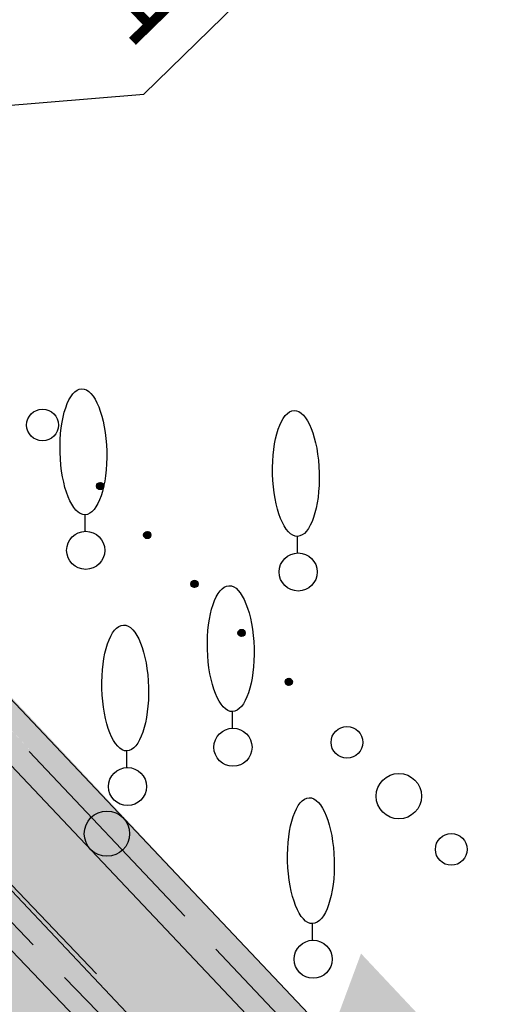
# Model space of a CAD drawing. Header units: millimetres. Extents: x 4385 to 11928, y 17253 to 36963.
# Tile 140 of 256: x 6061.16 to 6066.51, y 18571.87 to 18582.74. Entities that reach past the tile are written whole.
import ezdxf
from ezdxf.enums import TextEntityAlignment as Align

# ---------------------------------------------------------------- set-up
doc = ezdxf.new("R2010")
doc.units = ezdxf.units.MM
for name, color, linetype, lineweight in [('Геоподоснова_34179-21 от 9.08.21$0$Водопровод', 7, 'Continuous', 25), ('Геоподоснова_34179-21 от 9.08.21$0$Граница улицы', 7, 'Continuous', 25), ('Геоподоснова_34179-21 от 9.08.21$0$Кабель Мосэнерго', 7, 'Continuous', 25), ('Геоподоснова_34179-21 от 9.08.21$0$Красные линии', 7, 'Continuous', 25), ('Геоподоснова_34179-21 от 9.08.21$0$Ограды', 7, 'Continuous', 25), ('Геоподоснова_34179-21 от 9.08.21$0$Отдельно стоящее дерево', 7, 'Continuous', 25), ('Геоподоснова_34179-21 от 9.08.21$0$Полоса деревьев', 7, 'Continuous', 25), ('ГП_реконстр_Ботаническая$0$ГП_дороги_УДС', 205, 'Continuous', 5)]:
    doc.layers.add(name, color=color, linetype=linetype, lineweight=lineweight)
doc.layers.add('ГП_реконстр_Ботаническая$0$ГП_озел_проект_УДС', color=7, linetype='Continuous', lineweight=0, true_color=0xbedfd7, transparency=0.5)
doc.layers.add('ГП_реконстр_Ботаническая$0$ГП_тротуары_штриховка_УДС', color=7, linetype='Continuous', lineweight=0, true_color=0xd3c4ab, transparency=0.5)
doc.styles.add('Геоподоснова_34179-21 от 9.08.21$0$Style-RUSSIAN_1251', font='RUSSIAN_1251.shx')

# ---------------------------------------------------------------- blocks, each defined once
blk = doc.blocks.new('Геоподоснова_34179-21 от 9.08.21$0$DEREVO_153')
at = {"layer": 'Геоподоснова_34179-21 от 9.08.21$0$Отдельно стоящее дерево', "color": 7, "linetype": 'Continuous', "lineweight": 25, "flags": 128}
blk.add_lwpolyline([(-0.007, 0.21), (-0.007, 0.393)], dxfattribs=at)
at = {"layer": 'Геоподоснова_34179-21 от 9.08.21$0$Отдельно стоящее дерево', "color": 7, "linetype": 'Continuous', "lineweight": 25}
blk.add_arc((0, 0), 0.21, 0, 359.99999, dxfattribs=at)
blk.add_ellipse((-0.0255, 1.088), major_axis=(-0.0185, 0.695), ratio=0.3698286, dxfattribs=at)
blk = doc.blocks.new('Геоподоснова_34179-21 от 9.08.21$0$msdElementTypeLineString_75')
at = {"layer": 'Геоподоснова_34179-21 от 9.08.21$0$Полоса деревьев', "color": 7, "linetype": 'Continuous', "lineweight": 25}
for p, q in [((132.913, 14.826), (132.948, 14.79)), ((132.914, 14.833), (132.954, 14.791)), ((132.915, 14.839), (132.961, 14.791)), ((132.917, 14.845), (132.966, 14.793)), ((132.917, 14.816), (132.938, 14.794)), ((132.919, 14.85), (132.971, 14.795)), ((132.922, 14.854), (132.976, 14.797)), ((132.925, 14.858), (132.98, 14.8)), ((132.929, 14.861), (132.983, 14.804)), ((132.933, 14.863), (132.986, 14.809)), ((132.938, 14.866), (132.989, 14.813)), ((132.942, 14.868), (132.991, 14.818)), ((132.949, 14.869), (132.992, 14.824)), ((132.955, 14.869), (132.993, 14.83)), ((132.964, 14.867), (132.991, 14.84)), ((132.975, 14.863), (132.981, 14.857)), ((133.433, 14.286), (133.468, 14.25)), ((133.434, 14.292), (133.474, 14.25)), ((133.435, 14.299), (133.481, 14.251)), ((133.437, 14.304), (133.487, 14.252)), ((133.437, 14.275), (133.458, 14.254)), ((133.439, 14.309), (133.491, 14.255)), ((133.442, 14.313), (133.496, 14.257)), ((133.445, 14.317), (133.5, 14.26)), ((133.449, 14.32), (133.503, 14.264)), ((133.453, 14.323), (133.506, 14.268)), ((133.458, 14.326), (133.509, 14.272)), ((133.463, 14.328), (133.511, 14.277)), ((133.469, 14.328), (133.512, 14.284)), ((133.475, 14.329), (133.513, 14.29)), ((133.484, 14.327), (133.511, 14.299)), ((133.495, 14.323), (133.501, 14.316)), ((133.953, 13.745), (133.988, 13.709)), ((133.954, 13.752), (133.994, 13.71)), ((133.955, 13.758), (134.001, 13.711)), ((133.957, 13.764), (134.007, 13.712)), ((133.957, 13.735), (133.978, 13.713)), ((133.959, 13.769), (134.011, 13.715)), ((133.962, 13.773), (134.016, 13.717)), ((133.965, 13.777), (134.02, 13.719)), ((133.969, 13.78), (134.023, 13.724)), ((133.973, 13.782), (134.026, 13.728)), ((133.978, 13.785), (134.029, 13.732)), ((133.983, 13.787), (134.031, 13.737)), ((133.989, 13.788), (134.032, 13.743)), ((133.995, 13.788), (134.033, 13.75)), ((134.004, 13.786), (134.031, 13.759)), ((134.015, 13.782), (134.021, 13.776)), ((134.473, 13.205), (134.508, 13.169)), ((134.474, 13.211), (134.514, 13.17)), ((134.475, 13.218), (134.521, 13.17)), ((134.477, 13.223), (134.527, 13.171)), ((134.477, 13.194), (134.498, 13.173)), ((134.479, 13.228), (134.531, 13.174)), ((134.482, 13.232), (134.536, 13.176)), ((134.485, 13.237), (134.54, 13.179)), ((134.489, 13.239), (134.543, 13.183)), ((134.493, 13.242), (134.546, 13.187)), ((134.498, 13.245), (134.549, 13.191)), ((134.503, 13.247), (134.551, 13.196)), ((134.509, 13.247), (134.552, 13.203)), ((134.515, 13.248), (134.553, 13.209)), ((134.524, 13.246), (134.551, 13.218)), ((134.535, 13.242), (134.541, 13.235)), ((134.993, 12.665), (135.028, 12.628)), ((134.994, 12.671), (135.035, 12.629)), ((134.995, 12.677), (135.041, 12.63)), ((134.997, 12.683), (135.047, 12.631)), ((134.997, 12.654), (135.018, 12.632)), ((134.999, 12.688), (135.051, 12.634)), ((135.002, 12.692), (135.056, 12.636)), ((135.005, 12.696), (135.06, 12.638)), ((135.009, 12.699), (135.063, 12.643)), ((135.013, 12.702), (135.066, 12.647)), ((135.018, 12.704), (135.069, 12.651)), ((135.023, 12.706), (135.071, 12.656)), ((135.029, 12.707), (135.072, 12.662)), ((135.035, 12.708), (135.073, 12.669)), ((135.044, 12.705), (135.071, 12.678)), ((135.055, 12.702), (135.061, 12.695))]:
    blk.add_line(p, q, dxfattribs=at)
for centre, radius in [((132.318, 15.503), 0.175), ((132.953, 14.83), 0.04), ((133.473, 14.289), 0.04), ((133.993, 13.749), 0.04), ((134.513, 13.208), 0.04), ((135.033, 12.668), 0.04), ((135.674, 12.001), 0.175), ((136.247, 11.407), 0.25), ((136.825, 10.819), 0.175)]:
    blk.add_circle(centre, radius, dxfattribs=at)
blk = doc.blocks.new('Геоподоснова_34179-21 от 9.08.21$0$msdElementTypeLineString_76')
at = {"layer": 'Геоподоснова_34179-21 от 9.08.21$0$Ограды', "linetype": 'Continuous', "lineweight": 25}
h = blk.add_hatch(color=7, dxfattribs=at)
edge = h.paths.add_edge_path()
edge.add_arc((77.318, 39.736), 0.25, 0, 360)
at = {"layer": 'Геоподоснова_34179-21 от 9.08.21$0$Ограды', "color": 7, "linetype": 'Continuous', "lineweight": 25}
for p, q in [((76.46, 40.644), (78.176, 38.827)), ((78.52, 38.462), (80.237, 36.645))]:
    blk.add_line(p, q, dxfattribs=at)
at = {"layer": 'Геоподоснова_34179-21 от 9.08.21$0$Ограды', "color": 7, "linetype": 'Continuous', "lineweight": 25, "flags": 128}
for points in [[(0.437, 122.26), (7.625, 114.528), (15.377, 106.218), (24.548, 96.461), (35.848, 84.366), (62.628, 55.659), (89.606, 27.088), (106.525, 8.909), (113.513, 1.862), (114.849, 0.424)], [(0.069, 121.918), (7.257, 114.186), (15.011, 105.875), (24.182, 96.117), (35.481, 84.023), (62.262, 55.316), (89.24, 26.744), (106.163, 8.561), (113.151, 1.514), (114.481, 0.082)]]:
    blk.add_lwpolyline(points, dxfattribs=at)
at = {"layer": 'Геоподоснова_34179-21 от 9.08.21$0$Ограды', "color": 7, "linetype": 'Continuous', "lineweight": 25}
blk.add_circle((77.318, 39.736), 0.25, dxfattribs=at)
blk.add_circle((77.318, 39.736), 0.25, dxfattribs=at)
blk = doc.blocks.new('Геоподоснова_34179-21 от 9.08.21$0$DEREVO_200')
at = {"layer": 'Геоподоснова_34179-21 от 9.08.21$0$Отдельно стоящее дерево', "color": 7, "linetype": 'Continuous', "lineweight": 25, "flags": 128}
blk.add_lwpolyline([(-0.007, 0.21), (-0.007, 0.393)], dxfattribs=at)
at = {"layer": 'Геоподоснова_34179-21 от 9.08.21$0$Отдельно стоящее дерево', "color": 7, "linetype": 'Continuous', "lineweight": 25}
blk.add_arc((0, 0), 0.21, 0, 359.99999, dxfattribs=at)
blk.add_ellipse((-0.0255, 1.088), major_axis=(-0.0185, 0.695), ratio=0.3698286, dxfattribs=at)
blk = doc.blocks.new('Геоподоснова_34179-21 от 9.08.21$0$DEREVO_201')
at = {"layer": 'Геоподоснова_34179-21 от 9.08.21$0$Отдельно стоящее дерево', "color": 7, "linetype": 'Continuous', "lineweight": 25, "flags": 128}
blk.add_lwpolyline([(-0.007, 0.21), (-0.007, 0.393)], dxfattribs=at)
at = {"layer": 'Геоподоснова_34179-21 от 9.08.21$0$Отдельно стоящее дерево', "color": 7, "linetype": 'Continuous', "lineweight": 25}
blk.add_arc((0, 0), 0.21, 0, 359.99999, dxfattribs=at)
blk.add_ellipse((-0.0255, 1.088), major_axis=(-0.0185, 0.695), ratio=0.3698286, dxfattribs=at)
blk = doc.blocks.new('Геоподоснова_34179-21 от 9.08.21$0$DEREVO_202')
at = {"layer": 'Геоподоснова_34179-21 от 9.08.21$0$Отдельно стоящее дерево', "color": 7, "linetype": 'Continuous', "lineweight": 25, "flags": 128}
blk.add_lwpolyline([(-0.007, 0.21), (-0.007, 0.393)], dxfattribs=at)
at = {"layer": 'Геоподоснова_34179-21 от 9.08.21$0$Отдельно стоящее дерево', "color": 7, "linetype": 'Continuous', "lineweight": 25}
blk.add_arc((0, 0), 0.21, 0, 360, dxfattribs=at)
blk.add_ellipse((-0.025, 1.088), major_axis=(-0.019, 0.695), ratio=0.369829, dxfattribs=at)
blk = doc.blocks.new('Геоподоснова_34179-21 от 9.08.21$0$DEREVO_203')
at = {"layer": 'Геоподоснова_34179-21 от 9.08.21$0$Отдельно стоящее дерево', "color": 7, "linetype": 'Continuous', "lineweight": 25, "flags": 128}
blk.add_lwpolyline([(-0.007, 0.21), (-0.007, 0.393)], dxfattribs=at)
at = {"layer": 'Геоподоснова_34179-21 от 9.08.21$0$Отдельно стоящее дерево', "color": 7, "linetype": 'Continuous', "lineweight": 25}
blk.add_arc((0, 0), 0.21, 0, 360, dxfattribs=at)
blk.add_ellipse((-0.025, 1.088), major_axis=(-0.019, 0.695), ratio=0.369829, dxfattribs=at)
blk = doc.blocks.new('Геоподоснова_34179-21 от 9.08.21$0$msdElementTypeLineString_79')
at = {"layer": 'Геоподоснова_34179-21 от 9.08.21$0$Граница улицы', "color": 7, "linetype": 'Continuous', "lineweight": 25}
for p, q in [((146.208, 39.989), (145.722, 40.494)), ((147.041, 39.124), (146.555, 39.629))]:
    blk.add_line(p, q, dxfattribs=at)
blk = doc.blocks.new('Геоподоснова_34179-21 от 9.08.21$0$DIMTXT_116')
at = {"layer": 'Геоподоснова_34179-21 от 9.08.21$0$Водопровод', "color": 7, "linetype": 'Continuous', "lineweight": 25, "flags": 128}
blk.add_lwpolyline([(0, 0), (14.791, 1.226), (20.17, 6.478)], dxfattribs=at)
at = {"layer": 'Геоподоснова_34179-21 от 9.08.21$0$Водопровод', "color": 7, "linetype": 'Continuous', "lineweight": 25, "style": 'Геоподоснова_34179-21 от 9.08.21$0$Style-RUSSIAN_1251', "width": 0.899998}
blk.add_text('161.54в.тр.', height=1, rotation=44.3171, dxfattribs=at).set_placement((13.939, 2.42), align=Align.TOP_LEFT)
blk = doc.blocks.new('Геоподоснова_34179-21 от 9.08.21$0$msdElementTypeLineString_932')
at = {"layer": 'Геоподоснова_34179-21 от 9.08.21$0$Красные линии', "linetype": 'Continuous', "lineweight": 25}
for points in [[(62.496, 41.222), (61.812, 41.951), (61.994, 42.122), (62.679, 41.393)], [(63.181, 40.492), (62.496, 41.222), (62.679, 41.393), (63.363, 40.664)], [(63.865, 39.763), (63.181, 40.492), (63.363, 40.664), (64.047, 39.934)], [(64.549, 39.034), (63.865, 39.763), (64.047, 39.934), (64.731, 39.205)], [(65.233, 38.305), (64.549, 39.034), (64.731, 39.205), (65.416, 38.476)], [(65.538, 38.163), (65.926, 39.211), (66.61, 38.482)]]:
    blk.add_hatch(color=1, dxfattribs=at).paths.add_polyline_path(points)
blk = doc.blocks.new('Геоподоснова_34179-21 от 9.08.21')
at = {"layer": 'Геоподоснова_34179-21 от 9.08.21$0$Кабель Мосэнерго', "color": 10, "linetype": 'Continuous', "lineweight": 25}
for p, q in [((6059.549, 18574.781), (6062.008, 18572.21)), ((6059.329, 18574.288), (6061.777, 18571.728))]:
    blk.add_line(p, q, dxfattribs=at)
at = {"layer": 'Геоподоснова_34179-21 от 9.08.21$0$Водопровод', "color": 7, "linetype": 'Continuous', "lineweight": 25}
blk.add_blockref('Геоподоснова_34179-21 от 9.08.21$0$DIMTXT_116', (6047.74, 18580.693), dxfattribs=at)
at = {"layer": 'Геоподоснова_34179-21 от 9.08.21$0$Граница улицы', "color": 7, "linetype": 'Continuous', "lineweight": 25}
blk.add_blockref('Геоподоснова_34179-21 от 9.08.21$0$msdElementTypeLineString_79', (5915.103, 18532.541), dxfattribs=at)
at = {"layer": 'Геоподоснова_34179-21 от 9.08.21$0$Красные линии', "color": 1, "linetype": 'Continuous', "lineweight": 25}
blk.add_blockref('Геоподоснова_34179-21 от 9.08.21$0$msdElementTypeLineString_932', (5999, 18533.222), dxfattribs=at)
at = {"layer": 'Геоподоснова_34179-21 от 9.08.21$0$Ограды', "color": 7, "linetype": 'Continuous', "lineweight": 25}
blk.add_blockref('Геоподоснова_34179-21 от 9.08.21$0$msdElementTypeLineString_76', (5984.806, 18534.02), dxfattribs=at)
at = {"layer": 'Геоподоснова_34179-21 от 9.08.21$0$Отдельно стоящее дерево', "color": 7, "linetype": 'Continuous', "lineweight": 25}
for name, p in [('Геоподоснова_34179-21 от 9.08.21$0$DEREVO_200', (6061.89, 18576.883)), ('Геоподоснова_34179-21 от 9.08.21$0$DEREVO_153', (6064.233, 18576.644)), ('Геоподоснова_34179-21 от 9.08.21$0$DEREVO_202', (6063.514, 18574.71)), ('Геоподоснова_34179-21 от 9.08.21$0$DEREVO_201', (6062.351, 18574.276)), ('Геоподоснова_34179-21 от 9.08.21$0$DEREVO_203', (6064.398, 18572.37))]:
    blk.add_blockref(name, p, dxfattribs=at)
at = {"layer": 'Геоподоснова_34179-21 от 9.08.21$0$Полоса деревьев', "color": 7, "linetype": 'Continuous', "lineweight": 25}
blk.add_blockref('Геоподоснова_34179-21 от 9.08.21$0$msdElementTypeLineString_75', (5929.096, 18562.763), dxfattribs=at)
blk = doc.blocks.new('ГП_реконстр_Ботаническая')
at = {"layer": 'ГП_реконстр_Ботаническая$0$ГП_озел_проект_УДС'}
h = blk.add_hatch(color=256, dxfattribs=at)
h.dxf.hatch_style = 1
h.paths.add_polyline_path([(6126.373, 18504.815), (6123.308, 18507.966), (6106.577, 18525.164), (6099.811, 18532.119), (6088.724, 18543.823), (6080.158, 18552.896), (6067.465, 18566.343), (6050.706, 18584.162), (6038.282, 18597.366), (6031.186, 18604.9), (6021.528, 18615.232), (6013.972, 18623.368), (6004.487, 18633.543), (5993.432, 18645.389), (5984.524, 18654.969), (5977.249, 18662.755), (5960.313, 18680.863), (5953.385, 18688.261), (5940.207, 18702.323), (5927.42, 18715.914), (5917.073, 18726.98), (5904.071, 18740.829), (5892.782, 18752.846), (5884.563, 18761.599), (5872.495, 18774.448), (5867.27, 18779.99), (5858.359, 18789.441), (5847.609, 18800.81), (5845.44, 18803.148), (5844.691, 18804.099), (5843.942, 18805.05), (5842.611, 18806.938), (5841.596, 18808.377), (5840.738, 18809.757), (5839.026, 18812.55), (5834.75, 18819.293), (5833.84, 18820.728), (5833.002, 18822.05), (5834.308, 18822.792), (5835.027, 18821.658), (5835.666, 18820.65), (5840.803, 18812.485), (5842.44, 18809.848), (5843.866, 18807.761), (5845.555, 18804.868), (5848.557, 18801.642), (5859.189, 18790.236), (5866.728, 18782.225), (5873.598, 18774.935), (5888.178, 18759.464), (5901.685, 18745.123), (5909.243, 18737.13), (5927.385, 18717.814), (5942.716, 18701.346), (5954.986, 18688.176), (5971.094, 18671.065), (5984.997, 18656.339), (5993.01, 18647.748), (6000.659, 18639.517), (6012.632, 18626.527), (6021.195, 18617.332), (6030.393, 18607.459), (6038.5, 18598.765), (6048.716, 18587.935), (6063.712, 18572.107), (6079.795, 18555.08), (6094.739, 18539.244), (6100.716, 18532.91), (6107.61, 18525.586), (6127.252, 18505.538)])
at = {"layer": 'ГП_реконстр_Ботаническая$0$ГП_тротуары_штриховка_УДС'}
h = blk.add_hatch(color=256, dxfattribs=at)
h.dxf.hatch_style = 1
h.paths.add_polyline_path([(6058.592, 18572.565), (6062.27, 18568.657), (6071.385, 18558.984), (6077.289, 18552.754), (6078.831, 18554.276), (6078.831, 18554.276), (6078.663, 18554.452), (6074.91, 18558.441), (6072.764, 18560.723), (6067.465, 18566.343), (6059.398, 18574.905)])
at = {"layer": 'ГП_реконстр_Ботаническая$0$ГП_дороги_УДС', "flags": 128}
blk.add_lwpolyline([(6099.811, 18532.119), (6096.078, 18536.034), (6080.158, 18552.896), (6067.465, 18566.343), (6055.225, 18579.334), (6045.617, 18589.6)], dxfattribs=at)

msp = doc.modelspace()

# ---------------------------------------------------------------- block references
for name in ['ГП_реконстр_Ботаническая', 'Геоподоснова_34179-21 от 9.08.21']:
    msp.add_blockref(name, (0, 0))

doc.saveas('drawing.dxf')
